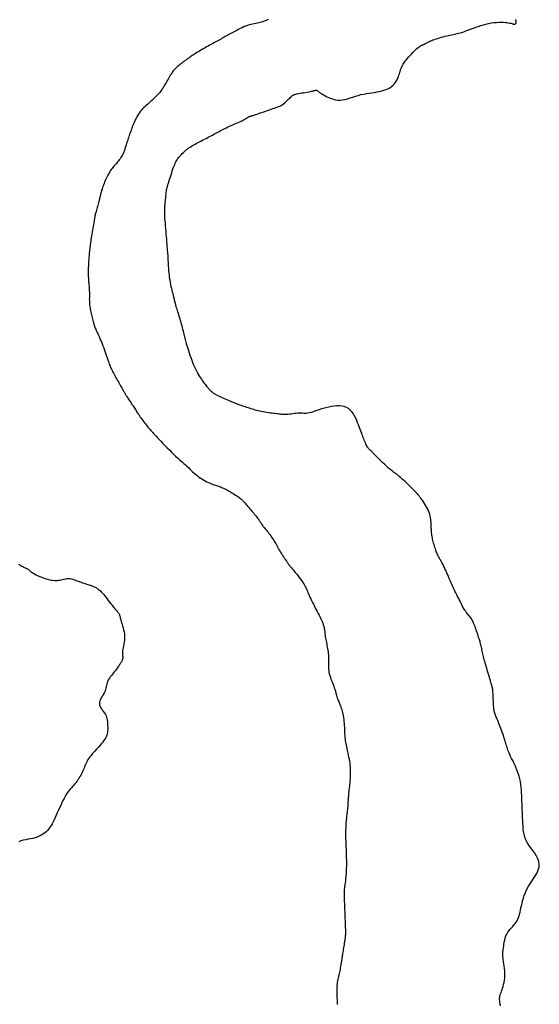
# Model space of a CAD drawing. Header units: millimetres. Extents: x 32690613 to 32693367, y 5343692 to 5344708.
# Tile 189 of 256: x 32692478 to 32692501, y 5344115 to 5344159. Entities that reach past the tile are written whole.
import ezdxf

# ---------------------------------------------------------------- set-up
doc = ezdxf.new("R2010")
doc.units = ezdxf.units.MM
doc.header["$LTSCALE"] = 20
for name, color, linetype in [('02-DGM_HL_493.00', 102, 'Continuous'), ('02-DGM_HL_493.50', 112, 'Continuous'), ('02-DGM_HL_494.00', 122, 'Continuous')]:
    doc.layers.add(name, color=color, linetype=linetype)

msp = doc.modelspace()

# ---------------------------------------------------------------- linework, layer by layer
at = {"layer": '02-DGM_HL_493.00', "elevation": 493, "flags": 128}
msp.add_lwpolyline([(32692499.323, 5344114.634), (32692499.31, 5344114.711), (32692499.3, 5344114.784), (32692499.293, 5344114.852), (32692499.29, 5344114.913), (32692499.292, 5344114.969), (32692499.297, 5344115.022), (32692499.306, 5344115.072), (32692499.319, 5344115.122), (32692499.335, 5344115.174), (32692499.353, 5344115.23), (32692499.375, 5344115.29), (32692499.398, 5344115.357), (32692499.423, 5344115.43), (32692499.448, 5344115.509), (32692499.471, 5344115.594), (32692499.492, 5344115.685), (32692499.51, 5344115.781), (32692499.523, 5344115.882), (32692499.529, 5344115.987), (32692499.529, 5344116.096), (32692499.523, 5344116.207), (32692499.513, 5344116.318), (32692499.499, 5344116.426), (32692499.484, 5344116.529), (32692499.469, 5344116.626), (32692499.455, 5344116.713), (32692499.444, 5344116.788), (32692499.436, 5344116.851), (32692499.432, 5344116.904), (32692499.431, 5344116.949), (32692499.432, 5344116.99), (32692499.436, 5344117.03), (32692499.442, 5344117.072), (32692499.449, 5344117.121), (32692499.456, 5344117.178), (32692499.465, 5344117.247), (32692499.474, 5344117.325), (32692499.486, 5344117.411), (32692499.501, 5344117.501), (32692499.521, 5344117.594), (32692499.545, 5344117.687), (32692499.576, 5344117.777), (32692499.613, 5344117.863), (32692499.658, 5344117.941), (32692499.709, 5344118.014), (32692499.764, 5344118.082), (32692499.821, 5344118.146), (32692499.879, 5344118.209), (32692499.935, 5344118.27), (32692499.988, 5344118.331), (32692500.036, 5344118.394), (32692500.077, 5344118.46), (32692500.112, 5344118.529), (32692500.142, 5344118.602), (32692500.168, 5344118.679), (32692500.191, 5344118.76), (32692500.212, 5344118.847), (32692500.232, 5344118.939), (32692500.253, 5344119.037), (32692500.275, 5344119.14), (32692500.299, 5344119.25), (32692500.328, 5344119.364), (32692500.362, 5344119.483), (32692500.402, 5344119.605), (32692500.45, 5344119.729), (32692500.507, 5344119.856), (32692500.574, 5344119.983), (32692500.653, 5344120.111), (32692500.737, 5344120.24), (32692500.823, 5344120.368), (32692500.904, 5344120.496), (32692500.975, 5344120.624), (32692501.031, 5344120.752), (32692501.067, 5344120.878), (32692501.077, 5344121.004), (32692501.057, 5344121.128), (32692501.012, 5344121.251), (32692500.948, 5344121.374), (32692500.87, 5344121.496), (32692500.784, 5344121.618), (32692500.696, 5344121.739), (32692500.612, 5344121.861), (32692500.538, 5344121.983), (32692500.478, 5344122.106), (32692500.432, 5344122.229), (32692500.397, 5344122.353), (32692500.373, 5344122.477), (32692500.356, 5344122.602), (32692500.345, 5344122.726), (32692500.338, 5344122.851), (32692500.332, 5344122.976), (32692500.328, 5344123.101), (32692500.323, 5344123.226), (32692500.318, 5344123.351), (32692500.313, 5344123.476), (32692500.308, 5344123.601), (32692500.303, 5344123.725), (32692500.298, 5344123.85), (32692500.293, 5344123.975), (32692500.288, 5344124.1), (32692500.282, 5344124.225), (32692500.274, 5344124.35), (32692500.263, 5344124.474), (32692500.249, 5344124.599), (32692500.229, 5344124.723), (32692500.203, 5344124.847), (32692500.171, 5344124.971), (32692500.131, 5344125.095), (32692500.086, 5344125.217), (32692500.036, 5344125.336), (32692499.983, 5344125.452), (32692499.93, 5344125.563), (32692499.879, 5344125.668), (32692499.83, 5344125.767), (32692499.786, 5344125.857), (32692499.748, 5344125.939), (32692499.716, 5344126.013), (32692499.689, 5344126.081), (32692499.666, 5344126.144), (32692499.645, 5344126.204), (32692499.626, 5344126.263), (32692499.608, 5344126.322), (32692499.59, 5344126.383), (32692499.572, 5344126.446), (32692499.552, 5344126.512), (32692499.532, 5344126.581), (32692499.51, 5344126.652), (32692499.487, 5344126.725), (32692499.463, 5344126.8), (32692499.437, 5344126.877), (32692499.41, 5344126.954), (32692499.381, 5344127.033), (32692499.351, 5344127.111), (32692499.321, 5344127.189), (32692499.291, 5344127.265), (32692499.261, 5344127.338), (32692499.233, 5344127.407), (32692499.206, 5344127.472), (32692499.181, 5344127.532), (32692499.16, 5344127.585), (32692499.141, 5344127.632), (32692499.124, 5344127.674), (32692499.11, 5344127.711), (32692499.097, 5344127.744), (32692499.086, 5344127.772), (32692499.077, 5344127.797), (32692499.068, 5344127.819), (32692499.061, 5344127.839), (32692499.055, 5344127.858), (32692499.049, 5344127.878), (32692499.044, 5344127.901), (32692499.039, 5344127.929), (32692499.035, 5344127.965), (32692499.03, 5344128.008), (32692499.026, 5344128.063), (32692499.022, 5344128.13), (32692499.018, 5344128.206), (32692499.014, 5344128.288), (32692499.01, 5344128.374), (32692499.006, 5344128.459), (32692499.002, 5344128.542), (32692498.998, 5344128.619), (32692498.995, 5344128.687), (32692498.992, 5344128.744), (32692498.989, 5344128.79), (32692498.986, 5344128.827), (32692498.983, 5344128.857), (32692498.98, 5344128.881), (32692498.977, 5344128.902), (32692498.973, 5344128.92), (32692498.969, 5344128.937), (32692498.965, 5344128.954), (32692498.959, 5344128.974), (32692498.953, 5344128.997), (32692498.945, 5344129.025), (32692498.936, 5344129.058), (32692498.924, 5344129.098), (32692498.91, 5344129.145), (32692498.894, 5344129.202), (32692498.874, 5344129.269), (32692498.852, 5344129.344), (32692498.829, 5344129.426), (32692498.804, 5344129.512), (32692498.778, 5344129.6), (32692498.752, 5344129.689), (32692498.726, 5344129.777), (32692498.701, 5344129.862), (32692498.678, 5344129.942), (32692498.656, 5344130.017), (32692498.635, 5344130.089), (32692498.616, 5344130.158), (32692498.598, 5344130.223), (32692498.581, 5344130.287), (32692498.565, 5344130.35), (32692498.55, 5344130.412), (32692498.535, 5344130.474), (32692498.522, 5344130.536), (32692498.509, 5344130.597), (32692498.496, 5344130.657), (32692498.484, 5344130.715), (32692498.471, 5344130.773), (32692498.459, 5344130.828), (32692498.447, 5344130.881), (32692498.434, 5344130.931), (32692498.421, 5344130.98), (32692498.408, 5344131.028), (32692498.393, 5344131.077), (32692498.378, 5344131.126), (32692498.361, 5344131.178), (32692498.343, 5344131.233), (32692498.324, 5344131.293), (32692498.303, 5344131.357), (32692498.28, 5344131.425), (32692498.257, 5344131.495), (32692498.233, 5344131.566), (32692498.208, 5344131.636), (32692498.184, 5344131.704), (32692498.159, 5344131.768), (32692498.136, 5344131.828), (32692498.113, 5344131.881), (32692498.091, 5344131.929), (32692498.069, 5344131.973), (32692498.046, 5344132.013), (32692498.023, 5344132.052), (32692497.997, 5344132.09), (32692497.97, 5344132.128), (32692497.94, 5344132.167), (32692497.907, 5344132.209), (32692497.872, 5344132.253), (32692497.836, 5344132.298), (32692497.799, 5344132.344), (32692497.763, 5344132.391), (32692497.727, 5344132.439), (32692497.694, 5344132.486), (32692497.664, 5344132.532), (32692497.637, 5344132.577), (32692497.613, 5344132.621), (32692497.592, 5344132.665), (32692497.572, 5344132.708), (32692497.553, 5344132.75), (32692497.535, 5344132.793), (32692497.516, 5344132.835), (32692497.496, 5344132.878), (32692497.475, 5344132.921), (32692497.452, 5344132.965), (32692497.427, 5344133.01), (32692497.401, 5344133.057), (32692497.374, 5344133.107), (32692497.346, 5344133.159), (32692497.317, 5344133.215), (32692497.287, 5344133.274), (32692497.256, 5344133.337), (32692497.225, 5344133.404), (32692497.194, 5344133.472), (32692497.164, 5344133.542), (32692497.134, 5344133.611), (32692497.105, 5344133.678), (32692497.077, 5344133.744), (32692497.051, 5344133.806), (32692497.027, 5344133.863), (32692497.004, 5344133.917), (32692496.983, 5344133.967), (32692496.962, 5344134.016), (32692496.942, 5344134.063), (32692496.921, 5344134.11), (32692496.901, 5344134.157), (32692496.879, 5344134.205), (32692496.856, 5344134.255), (32692496.832, 5344134.307), (32692496.808, 5344134.359), (32692496.783, 5344134.41), (32692496.758, 5344134.461), (32692496.734, 5344134.509), (32692496.71, 5344134.555), (32692496.687, 5344134.598), (32692496.665, 5344134.637), (32692496.644, 5344134.673), (32692496.624, 5344134.707), (32692496.604, 5344134.74), (32692496.585, 5344134.774), (32692496.565, 5344134.808), (32692496.546, 5344134.846), (32692496.526, 5344134.886), (32692496.505, 5344134.932), (32692496.484, 5344134.981), (32692496.462, 5344135.034), (32692496.441, 5344135.09), (32692496.419, 5344135.148), (32692496.398, 5344135.208), (32692496.378, 5344135.269), (32692496.358, 5344135.33), (32692496.34, 5344135.392), (32692496.322, 5344135.454), (32692496.306, 5344135.515), (32692496.291, 5344135.576), (32692496.277, 5344135.636), (32692496.265, 5344135.695), (32692496.254, 5344135.753), (32692496.245, 5344135.81), (32692496.237, 5344135.865), (32692496.231, 5344135.919), (32692496.226, 5344135.973), (32692496.222, 5344136.028), (32692496.218, 5344136.083), (32692496.216, 5344136.139), (32692496.213, 5344136.198), (32692496.211, 5344136.259), (32692496.208, 5344136.323), (32692496.205, 5344136.389), (32692496.199, 5344136.459), (32692496.192, 5344136.53), (32692496.181, 5344136.604), (32692496.166, 5344136.679), (32692496.147, 5344136.756), (32692496.122, 5344136.833), (32692496.09, 5344136.912), (32692496.054, 5344136.99), (32692496.014, 5344137.068), (32692495.971, 5344137.144), (32692495.926, 5344137.219), (32692495.88, 5344137.29), (32692495.834, 5344137.357), (32692495.79, 5344137.421), (32692495.748, 5344137.479), (32692495.707, 5344137.534), (32692495.666, 5344137.587), (32692495.624, 5344137.638), (32692495.579, 5344137.691), (32692495.53, 5344137.745), (32692495.475, 5344137.802), (32692495.414, 5344137.865), (32692495.345, 5344137.933), (32692495.271, 5344138.005), (32692495.193, 5344138.079), (32692495.113, 5344138.154), (32692495.035, 5344138.227), (32692494.959, 5344138.296), (32692494.889, 5344138.36), (32692494.827, 5344138.416), (32692494.773, 5344138.462), (32692494.729, 5344138.501), (32692494.691, 5344138.532), (32692494.66, 5344138.557), (32692494.633, 5344138.578), (32692494.609, 5344138.596), (32692494.587, 5344138.611), (32692494.566, 5344138.626), (32692494.544, 5344138.641), (32692494.521, 5344138.658), (32692494.495, 5344138.677), (32692494.465, 5344138.699), (32692494.431, 5344138.726), (32692494.392, 5344138.757), (32692494.348, 5344138.795), (32692494.296, 5344138.84), (32692494.237, 5344138.892), (32692494.172, 5344138.95), (32692494.104, 5344139.012), (32692494.034, 5344139.077), (32692493.964, 5344139.142), (32692493.897, 5344139.206), (32692493.835, 5344139.267), (32692493.779, 5344139.323), (32692493.732, 5344139.372), (32692493.692, 5344139.416), (32692493.658, 5344139.453), (32692493.63, 5344139.486), (32692493.605, 5344139.515), (32692493.582, 5344139.541), (32692493.561, 5344139.564), (32692493.54, 5344139.585), (32692493.518, 5344139.604), (32692493.494, 5344139.623), (32692493.47, 5344139.643), (32692493.446, 5344139.663), (32692493.42, 5344139.687), (32692493.395, 5344139.713), (32692493.37, 5344139.743), (32692493.345, 5344139.779), (32692493.32, 5344139.819), (32692493.296, 5344139.866), (32692493.272, 5344139.916), (32692493.248, 5344139.97), (32692493.224, 5344140.027), (32692493.201, 5344140.087), (32692493.177, 5344140.147), (32692493.154, 5344140.209), (32692493.131, 5344140.271), (32692493.107, 5344140.333), (32692493.083, 5344140.398), (32692493.057, 5344140.466), (32692493.03, 5344140.537), (32692493.002, 5344140.613), (32692492.971, 5344140.695), (32692492.937, 5344140.784), (32692492.901, 5344140.88), (32692492.86, 5344140.981), (32692492.815, 5344141.083), (32692492.765, 5344141.184), (32692492.708, 5344141.281), (32692492.644, 5344141.371), (32692492.572, 5344141.451), (32692492.491, 5344141.517), (32692492.401, 5344141.569), (32692492.302, 5344141.605), (32692492.196, 5344141.629), (32692492.084, 5344141.64), (32692491.967, 5344141.64), (32692491.846, 5344141.63), (32692491.723, 5344141.612), (32692491.599, 5344141.587), (32692491.476, 5344141.556), (32692491.354, 5344141.521), (32692491.235, 5344141.483), (32692491.12, 5344141.446), (32692491.011, 5344141.409), (32692490.91, 5344141.375), (32692490.817, 5344141.346), (32692490.734, 5344141.324), (32692490.662, 5344141.309), (32692490.598, 5344141.301), (32692490.542, 5344141.298), (32692490.49, 5344141.299), (32692490.439, 5344141.302), (32692490.389, 5344141.305), (32692490.335, 5344141.308), (32692490.276, 5344141.309), (32692490.21, 5344141.306), (32692490.138, 5344141.299), (32692490.062, 5344141.291), (32692489.984, 5344141.281), (32692489.906, 5344141.271), (32692489.83, 5344141.262), (32692489.757, 5344141.254), (32692489.69, 5344141.248), (32692489.629, 5344141.246), (32692489.574, 5344141.246), (32692489.522, 5344141.248), (32692489.472, 5344141.253), (32692489.423, 5344141.259), (32692489.372, 5344141.266), (32692489.317, 5344141.273), (32692489.257, 5344141.282), (32692489.191, 5344141.29), (32692489.12, 5344141.298), (32692489.043, 5344141.307), (32692488.964, 5344141.316), (32692488.883, 5344141.326), (32692488.802, 5344141.337), (32692488.721, 5344141.349), (32692488.643, 5344141.362), (32692488.567, 5344141.378), (32692488.495, 5344141.394), (32692488.425, 5344141.412), (32692488.357, 5344141.431), (32692488.291, 5344141.45), (32692488.227, 5344141.47), (32692488.163, 5344141.49), (32692488.099, 5344141.511), (32692488.036, 5344141.531), (32692487.973, 5344141.551), (32692487.911, 5344141.571), (32692487.85, 5344141.59), (32692487.79, 5344141.61), (32692487.731, 5344141.629), (32692487.675, 5344141.648), (32692487.621, 5344141.667), (32692487.569, 5344141.686), (32692487.519, 5344141.705), (32692487.47, 5344141.724), (32692487.42, 5344141.744), (32692487.369, 5344141.765), (32692487.315, 5344141.787), (32692487.258, 5344141.811), (32692487.197, 5344141.837), (32692487.131, 5344141.865), (32692487.061, 5344141.895), (32692486.99, 5344141.925), (32692486.917, 5344141.957), (32692486.846, 5344141.988), (32692486.777, 5344142.019), (32692486.712, 5344142.048), (32692486.653, 5344142.076), (32692486.601, 5344142.101), (32692486.555, 5344142.125), (32692486.515, 5344142.147), (32692486.479, 5344142.168), (32692486.447, 5344142.188), (32692486.418, 5344142.208), (32692486.391, 5344142.228), (32692486.365, 5344142.249), (32692486.339, 5344142.27), (32692486.313, 5344142.293), (32692486.287, 5344142.317), (32692486.261, 5344142.342), (32692486.235, 5344142.37), (32692486.208, 5344142.399), (32692486.181, 5344142.43), (32692486.153, 5344142.463), (32692486.124, 5344142.498), (32692486.094, 5344142.537), (32692486.063, 5344142.578), (32692486.031, 5344142.622), (32692485.997, 5344142.669), (32692485.962, 5344142.72), (32692485.925, 5344142.775), (32692485.886, 5344142.834), (32692485.845, 5344142.897), (32692485.803, 5344142.965), (32692485.759, 5344143.037), (32692485.714, 5344143.114), (32692485.669, 5344143.196), (32692485.624, 5344143.283), (32692485.579, 5344143.376), (32692485.534, 5344143.474), (32692485.491, 5344143.577), (32692485.449, 5344143.684), (32692485.408, 5344143.793), (32692485.37, 5344143.902), (32692485.334, 5344144.008), (32692485.301, 5344144.111), (32692485.271, 5344144.207), (32692485.244, 5344144.295), (32692485.22, 5344144.374), (32692485.2, 5344144.444), (32692485.182, 5344144.508), (32692485.166, 5344144.568), (32692485.151, 5344144.625), (32692485.137, 5344144.681), (32692485.123, 5344144.738), (32692485.109, 5344144.798), (32692485.093, 5344144.862), (32692485.077, 5344144.931), (32692485.059, 5344145.003), (32692485.04, 5344145.077), (32692485.021, 5344145.155), (32692485, 5344145.234), (32692484.978, 5344145.314), (32692484.956, 5344145.396), (32692484.933, 5344145.477), (32692484.909, 5344145.558), (32692484.885, 5344145.638), (32692484.861, 5344145.716), (32692484.837, 5344145.792), (32692484.815, 5344145.864), (32692484.794, 5344145.933), (32692484.774, 5344145.997), (32692484.756, 5344146.057), (32692484.741, 5344146.111), (32692484.726, 5344146.162), (32692484.714, 5344146.208), (32692484.702, 5344146.251), (32692484.692, 5344146.291), (32692484.682, 5344146.329), (32692484.674, 5344146.364), (32692484.666, 5344146.398), (32692484.658, 5344146.431), (32692484.65, 5344146.465), (32692484.641, 5344146.502), (32692484.632, 5344146.542), (32692484.621, 5344146.586), (32692484.608, 5344146.637), (32692484.594, 5344146.694), (32692484.577, 5344146.761), (32692484.558, 5344146.835), (32692484.538, 5344146.916), (32692484.517, 5344147.003), (32692484.496, 5344147.097), (32692484.476, 5344147.195), (32692484.458, 5344147.297), (32692484.442, 5344147.404), (32692484.428, 5344147.513), (32692484.416, 5344147.622), (32692484.406, 5344147.73), (32692484.399, 5344147.835), (32692484.393, 5344147.934), (32692484.388, 5344148.025), (32692484.384, 5344148.106), (32692484.382, 5344148.176), (32692484.379, 5344148.231), (32692484.377, 5344148.274), (32692484.376, 5344148.307), (32692484.375, 5344148.331), (32692484.374, 5344148.347), (32692484.373, 5344148.358), (32692484.373, 5344148.366), (32692484.373, 5344148.372), (32692484.372, 5344148.378), (32692484.372, 5344148.385), (32692484.371, 5344148.396), (32692484.37, 5344148.413), (32692484.368, 5344148.436), (32692484.365, 5344148.469), (32692484.362, 5344148.512), (32692484.357, 5344148.567), (32692484.352, 5344148.637), (32692484.345, 5344148.718), (32692484.337, 5344148.811), (32692484.328, 5344148.913), (32692484.319, 5344149.022), (32692484.309, 5344149.137), (32692484.299, 5344149.256), (32692484.288, 5344149.377), (32692484.278, 5344149.499), (32692484.267, 5344149.62), (32692484.257, 5344149.74), (32692484.248, 5344149.856), (32692484.239, 5344149.967), (32692484.232, 5344150.071), (32692484.226, 5344150.168), (32692484.222, 5344150.257), (32692484.219, 5344150.335), (32692484.219, 5344150.405), (32692484.22, 5344150.468), (32692484.222, 5344150.526), (32692484.226, 5344150.581), (32692484.23, 5344150.635), (32692484.235, 5344150.688), (32692484.241, 5344150.745), (32692484.247, 5344150.804), (32692484.253, 5344150.866), (32692484.259, 5344150.929), (32692484.265, 5344150.991), (32692484.271, 5344151.052), (32692484.277, 5344151.109), (32692484.282, 5344151.161), (32692484.286, 5344151.207), (32692484.289, 5344151.245), (32692484.292, 5344151.276), (32692484.294, 5344151.301), (32692484.296, 5344151.322), (32692484.299, 5344151.34), (32692484.301, 5344151.355), (32692484.303, 5344151.369), (32692484.306, 5344151.382), (32692484.31, 5344151.397), (32692484.315, 5344151.414), (32692484.321, 5344151.435), (32692484.329, 5344151.461), (32692484.339, 5344151.492), (32692484.351, 5344151.531), (32692484.365, 5344151.579), (32692484.382, 5344151.637), (32692484.403, 5344151.706), (32692484.426, 5344151.783), (32692484.451, 5344151.867), (32692484.478, 5344151.955), (32692484.505, 5344152.045), (32692484.533, 5344152.135), (32692484.562, 5344152.222), (32692484.589, 5344152.303), (32692484.616, 5344152.378), (32692484.642, 5344152.446), (32692484.668, 5344152.508), (32692484.694, 5344152.565), (32692484.721, 5344152.619), (32692484.749, 5344152.67), (32692484.78, 5344152.719), (32692484.812, 5344152.768), (32692484.847, 5344152.816), (32692484.885, 5344152.864), (32692484.925, 5344152.912), (32692484.968, 5344152.959), (32692485.012, 5344153.005), (32692485.058, 5344153.05), (32692485.106, 5344153.094), (32692485.155, 5344153.136), (32692485.205, 5344153.176), (32692485.257, 5344153.214), (32692485.309, 5344153.251), (32692485.364, 5344153.287), (32692485.419, 5344153.322), (32692485.476, 5344153.356), (32692485.535, 5344153.39), (32692485.595, 5344153.424), (32692485.657, 5344153.458), (32692485.721, 5344153.491), (32692485.785, 5344153.525), (32692485.851, 5344153.559), (32692485.916, 5344153.593), (32692485.982, 5344153.627), (32692486.048, 5344153.66), (32692486.113, 5344153.694), (32692486.177, 5344153.728), (32692486.241, 5344153.762), (32692486.304, 5344153.795), (32692486.366, 5344153.829), (32692486.428, 5344153.862), (32692486.49, 5344153.896), (32692486.551, 5344153.929), (32692486.612, 5344153.962), (32692486.674, 5344153.995), (32692486.735, 5344154.027), (32692486.798, 5344154.06), (32692486.862, 5344154.093), (32692486.927, 5344154.125), (32692486.995, 5344154.159), (32692487.065, 5344154.192), (32692487.138, 5344154.226), (32692487.214, 5344154.26), (32692487.292, 5344154.295), (32692487.37, 5344154.329), (32692487.447, 5344154.363), (32692487.522, 5344154.395), (32692487.593, 5344154.427), (32692487.658, 5344154.456), (32692487.716, 5344154.483), (32692487.766, 5344154.508), (32692487.809, 5344154.53), (32692487.845, 5344154.55), (32692487.875, 5344154.568), (32692487.901, 5344154.584), (32692487.924, 5344154.599), (32692487.943, 5344154.612), (32692487.961, 5344154.623), (32692487.978, 5344154.634), (32692487.995, 5344154.644), (32692488.011, 5344154.652), (32692488.028, 5344154.66), (32692488.045, 5344154.667), (32692488.062, 5344154.674), (32692488.08, 5344154.681), (32692488.099, 5344154.687), (32692488.119, 5344154.693), (32692488.142, 5344154.699), (32692488.168, 5344154.706), (32692488.198, 5344154.714), (32692488.234, 5344154.725), (32692488.276, 5344154.738), (32692488.325, 5344154.753), (32692488.382, 5344154.773), (32692488.448, 5344154.796), (32692488.521, 5344154.822), (32692488.6, 5344154.85), (32692488.683, 5344154.88), (32692488.768, 5344154.91), (32692488.852, 5344154.94), (32692488.935, 5344154.969), (32692489.014, 5344154.996), (32692489.089, 5344155.02), (32692489.158, 5344155.042), (32692489.223, 5344155.063), (32692489.285, 5344155.084), (32692489.344, 5344155.107), (32692489.401, 5344155.132), (32692489.456, 5344155.16), (32692489.511, 5344155.193), (32692489.565, 5344155.231), (32692489.618, 5344155.273), (32692489.67, 5344155.318), (32692489.72, 5344155.364), (32692489.767, 5344155.41), (32692489.811, 5344155.454), (32692489.851, 5344155.496), (32692489.887, 5344155.533), (32692489.918, 5344155.564), (32692489.946, 5344155.591), (32692489.974, 5344155.613), (32692490.002, 5344155.631), (32692490.034, 5344155.647), (32692490.072, 5344155.661), (32692490.116, 5344155.673), (32692490.17, 5344155.685), (32692490.235, 5344155.697), (32692490.308, 5344155.71), (32692490.387, 5344155.722), (32692490.47, 5344155.735), (32692490.553, 5344155.748), (32692490.633, 5344155.76), (32692490.708, 5344155.773), (32692490.775, 5344155.786), (32692490.832, 5344155.799), (32692490.879, 5344155.811), (32692490.918, 5344155.822), (32692490.95, 5344155.832), (32692490.977, 5344155.841), (32692490.999, 5344155.847), (32692491.018, 5344155.85), (32692491.036, 5344155.85), (32692491.053, 5344155.847), (32692491.069, 5344155.84), (32692491.086, 5344155.831), (32692491.102, 5344155.82), (32692491.119, 5344155.807), (32692491.136, 5344155.793), (32692491.153, 5344155.778), (32692491.171, 5344155.763), (32692491.19, 5344155.749), (32692491.211, 5344155.733), (32692491.235, 5344155.717), (32692491.262, 5344155.7), (32692491.294, 5344155.68), (32692491.332, 5344155.658), (32692491.376, 5344155.633), (32692491.429, 5344155.603), (32692491.489, 5344155.57), (32692491.558, 5344155.535), (32692491.634, 5344155.5), (32692491.718, 5344155.467), (32692491.807, 5344155.439), (32692491.902, 5344155.417), (32692492.003, 5344155.404), (32692492.108, 5344155.402), (32692492.217, 5344155.412), (32692492.329, 5344155.433), (32692492.445, 5344155.463), (32692492.563, 5344155.498), (32692492.683, 5344155.536), (32692492.805, 5344155.576), (32692492.928, 5344155.613), (32692493.051, 5344155.647), (32692493.175, 5344155.675), (32692493.299, 5344155.698), (32692493.421, 5344155.717), (32692493.541, 5344155.735), (32692493.658, 5344155.751), (32692493.772, 5344155.769), (32692493.882, 5344155.789), (32692493.986, 5344155.813), (32692494.085, 5344155.842), (32692494.178, 5344155.876), (32692494.264, 5344155.915), (32692494.344, 5344155.959), (32692494.418, 5344156.008), (32692494.485, 5344156.062), (32692494.544, 5344156.12), (32692494.597, 5344156.182), (32692494.642, 5344156.248), (32692494.68, 5344156.317), (32692494.712, 5344156.387), (32692494.74, 5344156.457), (32692494.762, 5344156.524), (32692494.782, 5344156.588), (32692494.798, 5344156.646), (32692494.812, 5344156.698), (32692494.825, 5344156.741), (32692494.837, 5344156.778), (32692494.848, 5344156.809), (32692494.859, 5344156.835), (32692494.869, 5344156.858), (32692494.878, 5344156.879), (32692494.888, 5344156.899), (32692494.899, 5344156.919), (32692494.91, 5344156.942), (32692494.922, 5344156.966), (32692494.937, 5344156.994), (32692494.956, 5344157.026), (32692494.979, 5344157.062), (32692495.007, 5344157.103), (32692495.042, 5344157.151), (32692495.085, 5344157.205), (32692495.135, 5344157.265), (32692495.192, 5344157.331), (32692495.254, 5344157.4), (32692495.318, 5344157.47), (32692495.384, 5344157.539), (32692495.449, 5344157.605), (32692495.512, 5344157.666), (32692495.57, 5344157.719), (32692495.623, 5344157.763), (32692495.67, 5344157.799), (32692495.712, 5344157.828), (32692495.748, 5344157.851), (32692495.781, 5344157.868), (32692495.81, 5344157.882), (32692495.835, 5344157.893), (32692495.857, 5344157.902), (32692495.876, 5344157.91), (32692495.893, 5344157.918), (32692495.909, 5344157.926), (32692495.924, 5344157.934), (32692495.939, 5344157.942), (32692495.955, 5344157.951), (32692495.972, 5344157.961), (32692495.991, 5344157.972), (32692496.013, 5344157.984), (32692496.038, 5344157.997), (32692496.066, 5344158.012), (32692496.1, 5344158.028), (32692496.138, 5344158.046), (32692496.182, 5344158.065), (32692496.233, 5344158.086), (32692496.291, 5344158.108), (32692496.356, 5344158.132), (32692496.428, 5344158.157), (32692496.504, 5344158.182), (32692496.584, 5344158.207), (32692496.666, 5344158.232), (32692496.749, 5344158.255), (32692496.83, 5344158.277), (32692496.909, 5344158.297), (32692496.985, 5344158.315), (32692497.057, 5344158.33), (32692497.126, 5344158.344), (32692497.193, 5344158.357), (32692497.259, 5344158.369), (32692497.322, 5344158.382), (32692497.385, 5344158.396), (32692497.447, 5344158.411), (32692497.509, 5344158.427), (32692497.572, 5344158.446), (32692497.637, 5344158.467), (32692497.704, 5344158.49), (32692497.776, 5344158.515), (32692497.852, 5344158.543), (32692497.934, 5344158.574), (32692498.023, 5344158.607), (32692498.119, 5344158.644), (32692498.222, 5344158.681), (32692498.33, 5344158.72), (32692498.442, 5344158.757), (32692498.558, 5344158.793), (32692498.676, 5344158.825), (32692498.795, 5344158.853), (32692498.913, 5344158.876), (32692499.03, 5344158.892), (32692499.145, 5344158.902), (32692499.255, 5344158.906), (32692499.36, 5344158.906), (32692499.458, 5344158.903), (32692499.548, 5344158.897), (32692499.628, 5344158.888), (32692499.697, 5344158.879), (32692499.754, 5344158.868), (32692499.8, 5344158.858), (32692499.837, 5344158.848), (32692499.866, 5344158.839), (32692499.889, 5344158.831), (32692499.907, 5344158.824), (32692499.923, 5344158.819), (32692499.937, 5344158.817), (32692499.951, 5344158.817), (32692499.965, 5344158.82), (32692499.979, 5344158.825), (32692499.992, 5344158.832), (32692500.003, 5344158.841), (32692500.014, 5344158.851), (32692500.022, 5344158.863), (32692500.028, 5344158.875), (32692500.031, 5344158.888), (32692500.033, 5344158.902), (32692500.033, 5344158.916), (32692500.031, 5344158.931), (32692500.029, 5344158.946), (32692500.028, 5344158.962), (32692500.026, 5344158.978), (32692500.026, 5344158.994), (32692500.027, 5344159.012), (32692500.03, 5344159.031)], dxfattribs=at)
at = {"layer": '02-DGM_HL_493.50', "elevation": 493.5, "flags": 128}
msp.add_lwpolyline([(32692488.874, 5344159.023), (32692488.81, 5344158.994), (32692488.751, 5344158.969), (32692488.694, 5344158.948), (32692488.638, 5344158.93), (32692488.581, 5344158.914), (32692488.521, 5344158.9), (32692488.457, 5344158.886), (32692488.389, 5344158.872), (32692488.317, 5344158.857), (32692488.244, 5344158.842), (32692488.168, 5344158.825), (32692488.093, 5344158.807), (32692488.017, 5344158.786), (32692487.942, 5344158.763), (32692487.868, 5344158.737), (32692487.796, 5344158.708), (32692487.725, 5344158.677), (32692487.657, 5344158.644), (32692487.59, 5344158.61), (32692487.524, 5344158.576), (32692487.46, 5344158.541), (32692487.398, 5344158.507), (32692487.338, 5344158.474), (32692487.279, 5344158.442), (32692487.221, 5344158.41), (32692487.165, 5344158.379), (32692487.109, 5344158.348), (32692487.054, 5344158.318), (32692486.999, 5344158.288), (32692486.945, 5344158.258), (32692486.89, 5344158.228), (32692486.836, 5344158.198), (32692486.78, 5344158.168), (32692486.725, 5344158.137), (32692486.668, 5344158.106), (32692486.611, 5344158.074), (32692486.552, 5344158.042), (32692486.491, 5344158.009), (32692486.429, 5344157.975), (32692486.366, 5344157.94), (32692486.301, 5344157.904), (32692486.236, 5344157.868), (32692486.17, 5344157.831), (32692486.105, 5344157.794), (32692486.039, 5344157.757), (32692485.974, 5344157.72), (32692485.91, 5344157.682), (32692485.847, 5344157.645), (32692485.786, 5344157.609), (32692485.726, 5344157.573), (32692485.668, 5344157.537), (32692485.612, 5344157.503), (32692485.559, 5344157.469), (32692485.509, 5344157.437), (32692485.462, 5344157.405), (32692485.417, 5344157.376), (32692485.376, 5344157.347), (32692485.336, 5344157.32), (32692485.299, 5344157.294), (32692485.265, 5344157.269), (32692485.232, 5344157.245), (32692485.201, 5344157.222), (32692485.171, 5344157.201), (32692485.142, 5344157.18), (32692485.114, 5344157.159), (32692485.085, 5344157.138), (32692485.056, 5344157.117), (32692485.026, 5344157.094), (32692484.994, 5344157.07), (32692484.96, 5344157.044), (32692484.923, 5344157.015), (32692484.884, 5344156.984), (32692484.844, 5344156.951), (32692484.802, 5344156.916), (32692484.761, 5344156.879), (32692484.72, 5344156.84), (32692484.679, 5344156.799), (32692484.641, 5344156.757), (32692484.605, 5344156.713), (32692484.57, 5344156.667), (32692484.537, 5344156.619), (32692484.504, 5344156.569), (32692484.472, 5344156.517), (32692484.439, 5344156.462), (32692484.405, 5344156.404), (32692484.37, 5344156.342), (32692484.333, 5344156.278), (32692484.295, 5344156.211), (32692484.255, 5344156.144), (32692484.216, 5344156.076), (32692484.176, 5344156.011), (32692484.137, 5344155.948), (32692484.099, 5344155.889), (32692484.063, 5344155.836), (32692484.028, 5344155.789), (32692483.996, 5344155.748), (32692483.965, 5344155.712), (32692483.935, 5344155.68), (32692483.907, 5344155.65), (32692483.879, 5344155.623), (32692483.852, 5344155.597), (32692483.825, 5344155.571), (32692483.798, 5344155.545), (32692483.771, 5344155.517), (32692483.742, 5344155.488), (32692483.711, 5344155.458), (32692483.678, 5344155.426), (32692483.642, 5344155.391), (32692483.602, 5344155.354), (32692483.557, 5344155.313), (32692483.508, 5344155.27), (32692483.454, 5344155.223), (32692483.398, 5344155.174), (32692483.341, 5344155.121), (32692483.283, 5344155.066), (32692483.225, 5344155.008), (32692483.17, 5344154.947), (32692483.118, 5344154.884), (32692483.069, 5344154.818), (32692483.025, 5344154.751), (32692482.983, 5344154.681), (32692482.945, 5344154.611), (32692482.91, 5344154.541), (32692482.877, 5344154.47), (32692482.846, 5344154.399), (32692482.817, 5344154.33), (32692482.789, 5344154.262), (32692482.762, 5344154.195), (32692482.737, 5344154.129), (32692482.712, 5344154.064), (32692482.688, 5344153.999), (32692482.665, 5344153.935), (32692482.642, 5344153.871), (32692482.62, 5344153.808), (32692482.598, 5344153.745), (32692482.577, 5344153.682), (32692482.557, 5344153.62), (32692482.538, 5344153.56), (32692482.519, 5344153.502), (32692482.502, 5344153.446), (32692482.486, 5344153.393), (32692482.472, 5344153.344), (32692482.458, 5344153.298), (32692482.446, 5344153.256), (32692482.435, 5344153.216), (32692482.423, 5344153.178), (32692482.411, 5344153.141), (32692482.398, 5344153.104), (32692482.383, 5344153.067), (32692482.365, 5344153.028), (32692482.346, 5344152.988), (32692482.323, 5344152.946), (32692482.298, 5344152.903), (32692482.27, 5344152.858), (32692482.24, 5344152.812), (32692482.208, 5344152.765), (32692482.174, 5344152.718), (32692482.137, 5344152.67), (32692482.098, 5344152.621), (32692482.058, 5344152.572), (32692482.016, 5344152.523), (32692481.975, 5344152.474), (32692481.933, 5344152.424), (32692481.892, 5344152.375), (32692481.853, 5344152.325), (32692481.815, 5344152.276), (32692481.779, 5344152.227), (32692481.745, 5344152.177), (32692481.714, 5344152.127), (32692481.683, 5344152.075), (32692481.654, 5344152.021), (32692481.625, 5344151.965), (32692481.597, 5344151.907), (32692481.57, 5344151.845), (32692481.542, 5344151.78), (32692481.515, 5344151.712), (32692481.488, 5344151.644), (32692481.463, 5344151.576), (32692481.439, 5344151.511), (32692481.417, 5344151.449), (32692481.398, 5344151.392), (32692481.381, 5344151.342), (32692481.368, 5344151.3), (32692481.357, 5344151.264), (32692481.348, 5344151.233), (32692481.341, 5344151.205), (32692481.335, 5344151.18), (32692481.329, 5344151.154), (32692481.323, 5344151.127), (32692481.316, 5344151.098), (32692481.309, 5344151.064), (32692481.3, 5344151.026), (32692481.29, 5344150.985), (32692481.279, 5344150.94), (32692481.267, 5344150.892), (32692481.254, 5344150.841), (32692481.24, 5344150.788), (32692481.225, 5344150.733), (32692481.209, 5344150.676), (32692481.193, 5344150.618), (32692481.177, 5344150.56), (32692481.161, 5344150.502), (32692481.146, 5344150.447), (32692481.132, 5344150.393), (32692481.118, 5344150.343), (32692481.107, 5344150.296), (32692481.097, 5344150.254), (32692481.088, 5344150.215), (32692481.081, 5344150.177), (32692481.074, 5344150.139), (32692481.066, 5344150.098), (32692481.059, 5344150.053), (32692481.05, 5344150.002), (32692481.04, 5344149.943), (32692481.028, 5344149.876), (32692481.014, 5344149.801), (32692480.999, 5344149.72), (32692480.984, 5344149.634), (32692480.968, 5344149.546), (32692480.952, 5344149.457), (32692480.937, 5344149.368), (32692480.923, 5344149.283), (32692480.91, 5344149.201), (32692480.899, 5344149.123), (32692480.889, 5344149.048), (32692480.879, 5344148.977), (32692480.871, 5344148.908), (32692480.863, 5344148.841), (32692480.855, 5344148.776), (32692480.848, 5344148.713), (32692480.841, 5344148.65), (32692480.834, 5344148.589), (32692480.827, 5344148.527), (32692480.821, 5344148.466), (32692480.814, 5344148.404), (32692480.809, 5344148.342), (32692480.803, 5344148.278), (32692480.798, 5344148.213), (32692480.794, 5344148.146), (32692480.79, 5344148.079), (32692480.786, 5344148.01), (32692480.783, 5344147.941), (32692480.781, 5344147.873), (32692480.779, 5344147.805), (32692480.778, 5344147.74), (32692480.777, 5344147.676), (32692480.777, 5344147.615), (32692480.778, 5344147.555), (32692480.779, 5344147.498), (32692480.781, 5344147.442), (32692480.783, 5344147.388), (32692480.786, 5344147.333), (32692480.79, 5344147.279), (32692480.794, 5344147.225), (32692480.799, 5344147.171), (32692480.804, 5344147.115), (32692480.809, 5344147.059), (32692480.814, 5344147.002), (32692480.819, 5344146.944), (32692480.823, 5344146.885), (32692480.826, 5344146.825), (32692480.828, 5344146.763), (32692480.829, 5344146.7), (32692480.829, 5344146.635), (32692480.828, 5344146.57), (32692480.828, 5344146.504), (32692480.827, 5344146.438), (32692480.828, 5344146.372), (32692480.831, 5344146.306), (32692480.835, 5344146.24), (32692480.842, 5344146.175), (32692480.85, 5344146.111), (32692480.861, 5344146.048), (32692480.872, 5344145.985), (32692480.886, 5344145.922), (32692480.9, 5344145.86), (32692480.914, 5344145.798), (32692480.929, 5344145.736), (32692480.944, 5344145.674), (32692480.959, 5344145.612), (32692480.974, 5344145.552), (32692480.989, 5344145.492), (32692481.004, 5344145.435), (32692481.019, 5344145.379), (32692481.034, 5344145.326), (32692481.049, 5344145.276), (32692481.065, 5344145.229), (32692481.081, 5344145.184), (32692481.097, 5344145.14), (32692481.115, 5344145.095), (32692481.135, 5344145.049), (32692481.156, 5344145), (32692481.179, 5344144.947), (32692481.205, 5344144.889), (32692481.234, 5344144.824), (32692481.265, 5344144.754), (32692481.298, 5344144.678), (32692481.333, 5344144.597), (32692481.369, 5344144.513), (32692481.405, 5344144.426), (32692481.44, 5344144.336), (32692481.476, 5344144.244), (32692481.51, 5344144.151), (32692481.543, 5344144.059), (32692481.575, 5344143.967), (32692481.605, 5344143.878), (32692481.633, 5344143.793), (32692481.66, 5344143.714), (32692481.685, 5344143.64), (32692481.707, 5344143.574), (32692481.727, 5344143.516), (32692481.746, 5344143.466), (32692481.763, 5344143.42), (32692481.781, 5344143.378), (32692481.799, 5344143.338), (32692481.818, 5344143.297), (32692481.84, 5344143.253), (32692481.864, 5344143.206), (32692481.892, 5344143.153), (32692481.923, 5344143.096), (32692481.956, 5344143.035), (32692481.991, 5344142.971), (32692482.026, 5344142.906), (32692482.063, 5344142.841), (32692482.099, 5344142.776), (32692482.134, 5344142.714), (32692482.168, 5344142.654), (32692482.201, 5344142.598), (32692482.232, 5344142.545), (32692482.261, 5344142.495), (32692482.287, 5344142.449), (32692482.312, 5344142.407), (32692482.334, 5344142.369), (32692482.354, 5344142.335), (32692482.371, 5344142.305), (32692482.386, 5344142.278), (32692482.4, 5344142.254), (32692482.412, 5344142.233), (32692482.423, 5344142.212), (32692482.434, 5344142.193), (32692482.445, 5344142.174), (32692482.456, 5344142.154), (32692482.469, 5344142.133), (32692482.484, 5344142.11), (32692482.5, 5344142.084), (32692482.519, 5344142.055), (32692482.54, 5344142.021), (32692482.565, 5344141.983), (32692482.594, 5344141.939), (32692482.626, 5344141.889), (32692482.663, 5344141.833), (32692482.704, 5344141.771), (32692482.747, 5344141.704), (32692482.793, 5344141.635), (32692482.839, 5344141.565), (32692482.885, 5344141.495), (32692482.929, 5344141.426), (32692482.972, 5344141.361), (32692483.012, 5344141.299), (32692483.05, 5344141.242), (32692483.087, 5344141.187), (32692483.122, 5344141.134), (32692483.158, 5344141.083), (32692483.193, 5344141.033), (32692483.23, 5344140.982), (32692483.268, 5344140.931), (32692483.309, 5344140.878), (32692483.351, 5344140.824), (32692483.394, 5344140.771), (32692483.437, 5344140.719), (32692483.479, 5344140.668), (32692483.52, 5344140.62), (32692483.558, 5344140.575), (32692483.592, 5344140.535), (32692483.623, 5344140.5), (32692483.652, 5344140.467), (32692483.681, 5344140.435), (32692483.712, 5344140.401), (32692483.747, 5344140.363), (32692483.789, 5344140.32), (32692483.838, 5344140.267), (32692483.897, 5344140.205), (32692483.968, 5344140.13), (32692484.049, 5344140.044), (32692484.138, 5344139.951), (32692484.232, 5344139.853), (32692484.33, 5344139.753), (32692484.428, 5344139.653), (32692484.525, 5344139.555), (32692484.619, 5344139.463), (32692484.708, 5344139.379), (32692484.791, 5344139.301), (32692484.87, 5344139.229), (32692484.945, 5344139.162), (32692485.017, 5344139.098), (32692485.086, 5344139.037), (32692485.153, 5344138.977), (32692485.218, 5344138.918), (32692485.283, 5344138.857), (32692485.347, 5344138.796), (32692485.411, 5344138.735), (32692485.475, 5344138.675), (32692485.541, 5344138.615), (32692485.607, 5344138.557), (32692485.676, 5344138.501), (32692485.746, 5344138.447), (32692485.819, 5344138.396), (32692485.893, 5344138.348), (32692485.969, 5344138.302), (32692486.044, 5344138.26), (32692486.118, 5344138.222), (32692486.19, 5344138.186), (32692486.26, 5344138.155), (32692486.325, 5344138.127), (32692486.387, 5344138.103), (32692486.444, 5344138.082), (32692486.498, 5344138.063), (32692486.549, 5344138.047), (32692486.598, 5344138.032), (32692486.644, 5344138.017), (32692486.69, 5344138.002), (32692486.735, 5344137.986), (32692486.78, 5344137.969), (32692486.826, 5344137.95), (32692486.872, 5344137.93), (32692486.919, 5344137.908), (32692486.967, 5344137.883), (32692487.017, 5344137.857), (32692487.068, 5344137.829), (32692487.122, 5344137.798), (32692487.178, 5344137.765), (32692487.235, 5344137.73), (32692487.293, 5344137.694), (32692487.35, 5344137.658), (32692487.405, 5344137.622), (32692487.458, 5344137.587), (32692487.507, 5344137.554), (32692487.552, 5344137.523), (32692487.591, 5344137.495), (32692487.625, 5344137.469), (32692487.656, 5344137.444), (32692487.685, 5344137.419), (32692487.713, 5344137.393), (32692487.741, 5344137.365), (32692487.77, 5344137.334), (32692487.802, 5344137.298), (32692487.838, 5344137.258), (32692487.877, 5344137.214), (32692487.918, 5344137.166), (32692487.962, 5344137.115), (32692488.006, 5344137.063), (32692488.051, 5344137.009), (32692488.096, 5344136.956), (32692488.14, 5344136.903), (32692488.183, 5344136.852), (32692488.225, 5344136.803), (32692488.265, 5344136.755), (32692488.302, 5344136.71), (32692488.338, 5344136.666), (32692488.371, 5344136.624), (32692488.401, 5344136.584), (32692488.429, 5344136.546), (32692488.453, 5344136.51), (32692488.476, 5344136.476), (32692488.496, 5344136.443), (32692488.516, 5344136.412), (32692488.534, 5344136.381), (32692488.553, 5344136.351), (32692488.573, 5344136.321), (32692488.594, 5344136.291), (32692488.617, 5344136.26), (32692488.642, 5344136.228), (32692488.669, 5344136.195), (32692488.698, 5344136.161), (32692488.729, 5344136.124), (32692488.762, 5344136.085), (32692488.796, 5344136.043), (32692488.832, 5344135.998), (32692488.87, 5344135.95), (32692488.909, 5344135.899), (32692488.949, 5344135.845), (32692488.99, 5344135.789), (32692489.03, 5344135.732), (32692489.069, 5344135.673), (32692489.108, 5344135.614), (32692489.145, 5344135.555), (32692489.18, 5344135.497), (32692489.213, 5344135.439), (32692489.246, 5344135.38), (32692489.278, 5344135.322), (32692489.31, 5344135.264), (32692489.343, 5344135.205), (32692489.376, 5344135.145), (32692489.412, 5344135.085), (32692489.449, 5344135.023), (32692489.487, 5344134.961), (32692489.526, 5344134.901), (32692489.564, 5344134.842), (32692489.601, 5344134.786), (32692489.636, 5344134.734), (32692489.668, 5344134.687), (32692489.696, 5344134.647), (32692489.719, 5344134.612), (32692489.738, 5344134.584), (32692489.754, 5344134.562), (32692489.766, 5344134.543), (32692489.777, 5344134.528), (32692489.786, 5344134.516), (32692489.794, 5344134.505), (32692489.803, 5344134.495), (32692489.811, 5344134.484), (32692489.821, 5344134.472), (32692489.834, 5344134.457), (32692489.85, 5344134.438), (32692489.872, 5344134.413), (32692489.899, 5344134.381), (32692489.932, 5344134.34), (32692489.974, 5344134.29), (32692490.024, 5344134.228), (32692490.081, 5344134.158), (32692490.143, 5344134.082), (32692490.207, 5344134.001), (32692490.271, 5344133.919), (32692490.332, 5344133.838), (32692490.389, 5344133.76), (32692490.44, 5344133.687), (32692490.482, 5344133.621), (32692490.517, 5344133.562), (32692490.547, 5344133.508), (32692490.572, 5344133.456), (32692490.594, 5344133.405), (32692490.616, 5344133.353), (32692490.638, 5344133.298), (32692490.662, 5344133.24), (32692490.69, 5344133.175), (32692490.721, 5344133.105), (32692490.754, 5344133.031), (32692490.791, 5344132.953), (32692490.83, 5344132.873), (32692490.87, 5344132.79), (32692490.912, 5344132.707), (32692490.954, 5344132.623), (32692490.997, 5344132.539), (32692491.04, 5344132.457), (32692491.083, 5344132.376), (32692491.124, 5344132.298), (32692491.163, 5344132.222), (32692491.201, 5344132.15), (32692491.235, 5344132.082), (32692491.266, 5344132.018), (32692491.293, 5344131.959), (32692491.317, 5344131.904), (32692491.338, 5344131.853), (32692491.355, 5344131.804), (32692491.37, 5344131.757), (32692491.382, 5344131.711), (32692491.392, 5344131.665), (32692491.401, 5344131.618), (32692491.408, 5344131.57), (32692491.414, 5344131.52), (32692491.42, 5344131.469), (32692491.425, 5344131.415), (32692491.431, 5344131.36), (32692491.438, 5344131.303), (32692491.446, 5344131.244), (32692491.455, 5344131.183), (32692491.466, 5344131.12), (32692491.479, 5344131.055), (32692491.493, 5344130.988), (32692491.508, 5344130.921), (32692491.522, 5344130.852), (32692491.536, 5344130.782), (32692491.549, 5344130.712), (32692491.561, 5344130.642), (32692491.571, 5344130.572), (32692491.578, 5344130.502), (32692491.584, 5344130.433), (32692491.589, 5344130.365), (32692491.592, 5344130.298), (32692491.594, 5344130.232), (32692491.594, 5344130.167), (32692491.594, 5344130.103), (32692491.592, 5344130.041), (32692491.591, 5344129.98), (32692491.59, 5344129.919), (32692491.591, 5344129.857), (32692491.594, 5344129.793), (32692491.601, 5344129.727), (32692491.612, 5344129.657), (32692491.627, 5344129.582), (32692491.648, 5344129.502), (32692491.674, 5344129.419), (32692491.702, 5344129.335), (32692491.733, 5344129.25), (32692491.764, 5344129.167), (32692491.794, 5344129.089), (32692491.823, 5344129.015), (32692491.848, 5344128.949), (32692491.869, 5344128.892), (32692491.886, 5344128.843), (32692491.9, 5344128.801), (32692491.911, 5344128.765), (32692491.919, 5344128.735), (32692491.926, 5344128.708), (32692491.931, 5344128.684), (32692491.936, 5344128.662), (32692491.94, 5344128.641), (32692491.945, 5344128.621), (32692491.949, 5344128.6), (32692491.955, 5344128.579), (32692491.961, 5344128.556), (32692491.969, 5344128.532), (32692491.978, 5344128.505), (32692491.988, 5344128.476), (32692492.001, 5344128.443), (32692492.015, 5344128.408), (32692492.031, 5344128.369), (32692492.048, 5344128.328), (32692492.066, 5344128.284), (32692492.085, 5344128.237), (32692492.105, 5344128.187), (32692492.125, 5344128.136), (32692492.145, 5344128.082), (32692492.164, 5344128.025), (32692492.184, 5344127.965), (32692492.202, 5344127.902), (32692492.22, 5344127.835), (32692492.236, 5344127.763), (32692492.251, 5344127.687), (32692492.265, 5344127.605), (32692492.276, 5344127.518), (32692492.285, 5344127.428), (32692492.293, 5344127.336), (32692492.3, 5344127.245), (32692492.305, 5344127.156), (32692492.309, 5344127.072), (32692492.312, 5344126.996), (32692492.315, 5344126.928), (32692492.317, 5344126.871), (32692492.319, 5344126.822), (32692492.322, 5344126.779), (32692492.324, 5344126.74), (32692492.328, 5344126.701), (32692492.333, 5344126.661), (32692492.339, 5344126.617), (32692492.347, 5344126.566), (32692492.357, 5344126.506), (32692492.368, 5344126.439), (32692492.381, 5344126.367), (32692492.395, 5344126.291), (32692492.41, 5344126.215), (32692492.425, 5344126.141), (32692492.44, 5344126.07), (32692492.454, 5344126.004), (32692492.468, 5344125.946), (32692492.481, 5344125.893), (32692492.494, 5344125.845), (32692492.506, 5344125.799), (32692492.516, 5344125.754), (32692492.526, 5344125.708), (32692492.535, 5344125.659), (32692492.543, 5344125.604), (32692492.55, 5344125.544), (32692492.556, 5344125.479), (32692492.561, 5344125.41), (32692492.565, 5344125.339), (32692492.568, 5344125.268), (32692492.57, 5344125.197), (32692492.57, 5344125.128), (32692492.57, 5344125.063), (32692492.569, 5344125.003), (32692492.567, 5344124.946), (32692492.565, 5344124.892), (32692492.561, 5344124.837), (32692492.556, 5344124.781), (32692492.551, 5344124.723), (32692492.544, 5344124.659), (32692492.537, 5344124.59), (32692492.529, 5344124.513), (32692492.521, 5344124.43), (32692492.512, 5344124.345), (32692492.504, 5344124.258), (32692492.495, 5344124.173), (32692492.488, 5344124.091), (32692492.481, 5344124.015), (32692492.475, 5344123.948), (32692492.471, 5344123.89), (32692492.468, 5344123.842), (32692492.466, 5344123.801), (32692492.464, 5344123.767), (32692492.463, 5344123.739), (32692492.463, 5344123.714), (32692492.462, 5344123.693), (32692492.462, 5344123.673), (32692492.461, 5344123.654), (32692492.459, 5344123.633), (32692492.457, 5344123.61), (32692492.454, 5344123.583), (32692492.451, 5344123.551), (32692492.446, 5344123.511), (32692492.44, 5344123.464), (32692492.433, 5344123.406), (32692492.424, 5344123.338), (32692492.414, 5344123.259), (32692492.404, 5344123.172), (32692492.394, 5344123.077), (32692492.385, 5344122.975), (32692492.376, 5344122.868), (32692492.369, 5344122.756), (32692492.363, 5344122.641), (32692492.36, 5344122.523), (32692492.359, 5344122.404), (32692492.359, 5344122.283), (32692492.361, 5344122.161), (32692492.364, 5344122.038), (32692492.368, 5344121.914), (32692492.373, 5344121.789), (32692492.378, 5344121.664), (32692492.382, 5344121.54), (32692492.387, 5344121.415), (32692492.391, 5344121.291), (32692492.393, 5344121.168), (32692492.395, 5344121.046), (32692492.395, 5344120.926), (32692492.392, 5344120.808), (32692492.388, 5344120.692), (32692492.381, 5344120.578), (32692492.371, 5344120.468), (32692492.361, 5344120.363), (32692492.349, 5344120.263), (32692492.337, 5344120.169), (32692492.326, 5344120.084), (32692492.315, 5344120.006), (32692492.306, 5344119.938), (32692492.299, 5344119.88), (32692492.294, 5344119.83), (32692492.291, 5344119.785), (32692492.289, 5344119.743), (32692492.289, 5344119.701), (32692492.29, 5344119.656), (32692492.291, 5344119.606), (32692492.293, 5344119.548), (32692492.296, 5344119.481), (32692492.299, 5344119.406), (32692492.302, 5344119.326), (32692492.305, 5344119.243), (32692492.309, 5344119.16), (32692492.312, 5344119.08), (32692492.315, 5344119.005), (32692492.317, 5344118.938), (32692492.32, 5344118.88), (32692492.321, 5344118.83), (32692492.323, 5344118.786), (32692492.325, 5344118.743), (32692492.327, 5344118.701), (32692492.328, 5344118.657), (32692492.33, 5344118.607), (32692492.332, 5344118.549), (32692492.335, 5344118.482), (32692492.338, 5344118.407), (32692492.341, 5344118.327), (32692492.344, 5344118.244), (32692492.346, 5344118.161), (32692492.348, 5344118.081), (32692492.35, 5344118.006), (32692492.351, 5344117.938), (32692492.351, 5344117.881), (32692492.35, 5344117.831), (32692492.347, 5344117.787), (32692492.344, 5344117.747), (32692492.34, 5344117.708), (32692492.335, 5344117.668), (32692492.328, 5344117.625), (32692492.32, 5344117.576), (32692492.312, 5344117.52), (32692492.302, 5344117.457), (32692492.291, 5344117.39), (32692492.28, 5344117.321), (32692492.268, 5344117.249), (32692492.257, 5344117.178), (32692492.246, 5344117.11), (32692492.236, 5344117.044), (32692492.226, 5344116.984), (32692492.217, 5344116.928), (32692492.209, 5344116.875), (32692492.2, 5344116.824), (32692492.193, 5344116.775), (32692492.185, 5344116.726), (32692492.177, 5344116.676), (32692492.169, 5344116.625), (32692492.16, 5344116.571), (32692492.151, 5344116.515), (32692492.141, 5344116.457), (32692492.131, 5344116.397), (32692492.12, 5344116.336), (32692492.108, 5344116.274), (32692492.095, 5344116.212), (32692492.082, 5344116.149), (32692492.067, 5344116.086), (32692492.052, 5344116.022), (32692492.036, 5344115.958), (32692492.021, 5344115.893), (32692492.007, 5344115.826), (32692491.994, 5344115.758), (32692491.983, 5344115.688), (32692491.974, 5344115.616), (32692491.968, 5344115.542), (32692491.964, 5344115.466), (32692491.962, 5344115.39), (32692491.962, 5344115.314), (32692491.963, 5344115.239), (32692491.965, 5344115.166), (32692491.967, 5344115.097), (32692491.97, 5344115.032), (32692491.972, 5344114.972), (32692491.974, 5344114.917), (32692491.975, 5344114.866), (32692491.976, 5344114.819), (32692491.976, 5344114.775), (32692491.975, 5344114.734), (32692491.973, 5344114.694)], dxfattribs=at)
at = {"layer": '02-DGM_HL_494.00', "elevation": 494, "flags": 128}
msp.add_lwpolyline([(32692477.642, 5344134.518), (32692477.695, 5344134.483), (32692477.744, 5344134.453), (32692477.789, 5344134.425), (32692477.831, 5344134.401), (32692477.869, 5344134.382), (32692477.904, 5344134.365), (32692477.936, 5344134.351), (32692477.966, 5344134.339), (32692477.992, 5344134.328), (32692478.017, 5344134.316), (32692478.041, 5344134.304), (32692478.063, 5344134.29), (32692478.084, 5344134.274), (32692478.105, 5344134.256), (32692478.128, 5344134.235), (32692478.153, 5344134.213), (32692478.182, 5344134.188), (32692478.216, 5344134.161), (32692478.256, 5344134.133), (32692478.303, 5344134.102), (32692478.359, 5344134.07), (32692478.421, 5344134.037), (32692478.489, 5344134.003), (32692478.562, 5344133.97), (32692478.639, 5344133.938), (32692478.717, 5344133.907), (32692478.797, 5344133.878), (32692478.876, 5344133.853), (32692478.953, 5344133.831), (32692479.029, 5344133.813), (32692479.103, 5344133.798), (32692479.175, 5344133.788), (32692479.245, 5344133.781), (32692479.313, 5344133.779), (32692479.379, 5344133.78), (32692479.442, 5344133.786), (32692479.503, 5344133.795), (32692479.562, 5344133.808), (32692479.62, 5344133.821), (32692479.677, 5344133.835), (32692479.733, 5344133.848), (32692479.789, 5344133.858), (32692479.846, 5344133.864), (32692479.904, 5344133.865), (32692479.962, 5344133.86), (32692480.022, 5344133.849), (32692480.083, 5344133.833), (32692480.145, 5344133.814), (32692480.208, 5344133.792), (32692480.271, 5344133.768), (32692480.334, 5344133.744), (32692480.398, 5344133.72), (32692480.461, 5344133.697), (32692480.524, 5344133.675), (32692480.586, 5344133.655), (32692480.646, 5344133.635), (32692480.704, 5344133.617), (32692480.759, 5344133.6), (32692480.811, 5344133.583), (32692480.859, 5344133.568), (32692480.903, 5344133.553), (32692480.944, 5344133.539), (32692480.982, 5344133.525), (32692481.017, 5344133.511), (32692481.05, 5344133.496), (32692481.083, 5344133.48), (32692481.114, 5344133.463), (32692481.146, 5344133.444), (32692481.179, 5344133.424), (32692481.212, 5344133.4), (32692481.247, 5344133.373), (32692481.284, 5344133.342), (32692481.323, 5344133.306), (32692481.365, 5344133.264), (32692481.41, 5344133.216), (32692481.459, 5344133.16), (32692481.511, 5344133.097), (32692481.566, 5344133.028), (32692481.623, 5344132.955), (32692481.681, 5344132.88), (32692481.739, 5344132.805), (32692481.795, 5344132.731), (32692481.85, 5344132.661), (32692481.901, 5344132.597), (32692481.948, 5344132.54), (32692481.991, 5344132.49), (32692482.03, 5344132.445), (32692482.065, 5344132.405), (32692482.096, 5344132.369), (32692482.122, 5344132.336), (32692482.145, 5344132.304), (32692482.164, 5344132.274), (32692482.179, 5344132.243), (32692482.191, 5344132.211), (32692482.201, 5344132.177), (32692482.211, 5344132.14), (32692482.22, 5344132.099), (32692482.231, 5344132.054), (32692482.244, 5344132.002), (32692482.26, 5344131.944), (32692482.28, 5344131.878), (32692482.303, 5344131.806), (32692482.327, 5344131.728), (32692482.35, 5344131.645), (32692482.372, 5344131.558), (32692482.39, 5344131.468), (32692482.404, 5344131.376), (32692482.411, 5344131.283), (32692482.411, 5344131.189), (32692482.405, 5344131.096), (32692482.394, 5344131.005), (32692482.38, 5344130.917), (32692482.365, 5344130.832), (32692482.35, 5344130.753), (32692482.336, 5344130.679), (32692482.326, 5344130.612), (32692482.32, 5344130.553), (32692482.319, 5344130.501), (32692482.32, 5344130.455), (32692482.322, 5344130.415), (32692482.326, 5344130.379), (32692482.329, 5344130.346), (32692482.331, 5344130.316), (32692482.33, 5344130.287), (32692482.327, 5344130.259), (32692482.32, 5344130.232), (32692482.31, 5344130.204), (32692482.298, 5344130.176), (32692482.284, 5344130.148), (32692482.268, 5344130.119), (32692482.25, 5344130.089), (32692482.231, 5344130.058), (32692482.211, 5344130.025), (32692482.189, 5344129.99), (32692482.166, 5344129.954), (32692482.14, 5344129.915), (32692482.111, 5344129.873), (32692482.08, 5344129.829), (32692482.044, 5344129.782), (32692482.005, 5344129.732), (32692481.961, 5344129.679), (32692481.914, 5344129.623), (32692481.866, 5344129.564), (32692481.818, 5344129.504), (32692481.771, 5344129.442), (32692481.728, 5344129.379), (32692481.689, 5344129.315), (32692481.656, 5344129.252), (32692481.631, 5344129.188), (32692481.612, 5344129.125), (32692481.596, 5344129.062), (32692481.583, 5344128.999), (32692481.569, 5344128.936), (32692481.554, 5344128.872), (32692481.535, 5344128.809), (32692481.509, 5344128.746), (32692481.477, 5344128.682), (32692481.44, 5344128.618), (32692481.401, 5344128.554), (32692481.363, 5344128.49), (32692481.329, 5344128.426), (32692481.302, 5344128.362), (32692481.284, 5344128.299), (32692481.279, 5344128.236), (32692481.289, 5344128.174), (32692481.311, 5344128.112), (32692481.344, 5344128.051), (32692481.383, 5344127.99), (32692481.426, 5344127.929), (32692481.469, 5344127.868), (32692481.511, 5344127.807), (32692481.549, 5344127.746), (32692481.578, 5344127.685), (32692481.602, 5344127.623), (32692481.619, 5344127.561), (32692481.631, 5344127.499), (32692481.64, 5344127.437), (32692481.645, 5344127.375), (32692481.649, 5344127.312), (32692481.651, 5344127.25), (32692481.654, 5344127.187), (32692481.655, 5344127.125), (32692481.654, 5344127.062), (32692481.651, 5344127), (32692481.643, 5344126.937), (32692481.631, 5344126.874), (32692481.613, 5344126.811), (32692481.588, 5344126.747), (32692481.555, 5344126.683), (32692481.516, 5344126.619), (32692481.47, 5344126.555), (32692481.42, 5344126.49), (32692481.366, 5344126.426), (32692481.309, 5344126.361), (32692481.251, 5344126.296), (32692481.191, 5344126.231), (32692481.131, 5344126.166), (32692481.072, 5344126.101), (32692481.014, 5344126.037), (32692480.958, 5344125.972), (32692480.904, 5344125.907), (32692480.854, 5344125.843), (32692480.808, 5344125.778), (32692480.766, 5344125.714), (32692480.729, 5344125.65), (32692480.697, 5344125.586), (32692480.668, 5344125.523), (32692480.641, 5344125.459), (32692480.615, 5344125.396), (32692480.59, 5344125.332), (32692480.564, 5344125.268), (32692480.536, 5344125.205), (32692480.506, 5344125.141), (32692480.474, 5344125.078), (32692480.44, 5344125.016), (32692480.405, 5344124.955), (32692480.369, 5344124.896), (32692480.333, 5344124.839), (32692480.297, 5344124.786), (32692480.262, 5344124.735), (32692480.228, 5344124.689), (32692480.195, 5344124.646), (32692480.163, 5344124.606), (32692480.132, 5344124.569), (32692480.101, 5344124.533), (32692480.07, 5344124.499), (32692480.04, 5344124.466), (32692480.01, 5344124.434), (32692479.98, 5344124.401), (32692479.949, 5344124.367), (32692479.918, 5344124.33), (32692479.885, 5344124.288), (32692479.851, 5344124.241), (32692479.814, 5344124.186), (32692479.775, 5344124.122), (32692479.733, 5344124.048), (32692479.688, 5344123.962), (32692479.64, 5344123.867), (32692479.59, 5344123.764), (32692479.538, 5344123.656), (32692479.486, 5344123.545), (32692479.435, 5344123.432), (32692479.384, 5344123.32), (32692479.335, 5344123.212), (32692479.288, 5344123.108), (32692479.243, 5344123.01), (32692479.197, 5344122.917), (32692479.152, 5344122.83), (32692479.105, 5344122.747), (32692479.055, 5344122.669), (32692479.002, 5344122.597), (32692478.945, 5344122.53), (32692478.882, 5344122.467), (32692478.814, 5344122.41), (32692478.74, 5344122.357), (32692478.661, 5344122.31), (32692478.577, 5344122.268), (32692478.487, 5344122.23), (32692478.392, 5344122.198), (32692478.292, 5344122.17), (32692478.186, 5344122.148), (32692478.077, 5344122.127), (32692477.967, 5344122.107), (32692477.857, 5344122.084), (32692477.75, 5344122.056), (32692477.648, 5344122.02)], dxfattribs=at)

doc.saveas('drawing.dxf')
